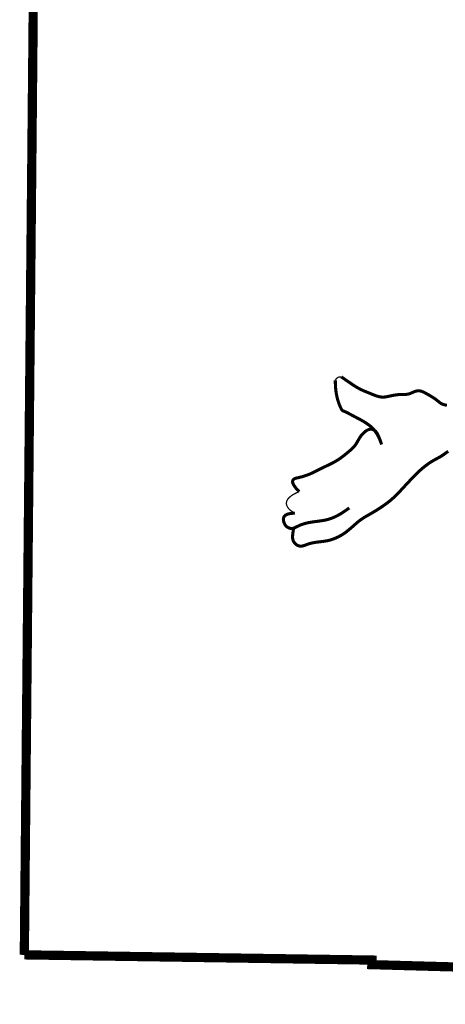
# Model space of a CAD drawing. Header units: feet. Extents: x 81 to 89.5, y 1935.2 to 1946.2.
# Tile 4 of 207: x 87.556 to 87.874, y 1936.548 to 1937.286. Entities that reach past the tile are written whole.
import ezdxf

# ---------------------------------------------------------------- set-up
doc = ezdxf.new("R2010")
doc.units = ezdxf.units.FT
doc.header["$MEASUREMENT"] = 0
doc.layers.add('BELMONT-BORDER', color=5, linetype='Continuous')
doc.layers.add('FACE', color=160, linetype='Continuous')

msp = doc.modelspace()

# ---------------------------------------------------------------- linework, layer by layer
at = {"layer": 'BELMONT-BORDER', "color": 5, "const_width": 0.00691}
for points in [[(87.55901, 1936.58543), (87.56782, 1937.52085), (87.83515, 1937.52341), (87.83528, 1937.51338), (88.65053, 1937.49047), (88.6506, 1937.50468), (88.80099, 1937.50171)], [(87.55901, 1936.58543), (87.81918, 1936.58152), (87.81908, 1936.57809), (88.07807, 1936.57087), (88.07789, 1936.56575), (88.53952, 1936.55183)]]:
    msp.add_lwpolyline(points, dxfattribs=at)
at = {"layer": 'FACE', "color": 5}
for points, const_width in [([(87.79175, 1937.016), (87.79201, 1937.01644), (87.79227, 1937.01682), (87.79253, 1937.01713), (87.79279, 1937.01739), (87.79305, 1937.0176), (87.79329, 1937.01777), (87.79353, 1937.01792), (87.79376, 1937.01805), (87.79397, 1937.01816), (87.79418, 1937.01826), (87.79441, 1937.01835), (87.79467, 1937.01841), (87.79497, 1937.01846), (87.79533, 1937.01848), (87.79576, 1937.01848), (87.79628, 1937.01846)], 0.000969), ([(87.79628, 1937.01846), (87.79845, 1937.01695), (87.8009, 1937.01524), (87.80295, 1937.01384), (87.80466, 1937.01268), (87.80611, 1937.01173), (87.80738, 1937.01094), (87.80853, 1937.01026), (87.80963, 1937.00966), (87.81071, 1937.00911), (87.81175, 1937.00861), (87.81278, 1937.00815), (87.8138, 1937.00772), (87.81482, 1937.0073), (87.81583, 1937.00688), (87.81686, 1937.00647), (87.81789, 1937.00604), (87.81894, 1937.0056), (87.81998, 1937.00518), (87.82102, 1937.00477), (87.82204, 1937.00439), (87.82304, 1937.00406), (87.82401, 1937.00378), (87.82494, 1937.00356), (87.82583, 1937.00342), (87.82668, 1937.00334), (87.82751, 1937.00332), (87.82832, 1937.00336), (87.82912, 1937.00344), (87.82992, 1937.00356), (87.83073, 1937.00371), (87.83157, 1937.00389), (87.83243, 1937.00408), (87.83332, 1937.00427), (87.83424, 1937.00447), (87.83517, 1937.00466), (87.83611, 1937.00483), (87.83707, 1937.00498), (87.83804, 1937.0051), (87.83901, 1937.00518), (87.83998, 1937.00523), (87.84094, 1937.00524), (87.84191, 1937.00524), (87.84287, 1937.00525), (87.84382, 1937.00528), (87.84476, 1937.00535), (87.84569, 1937.00547), (87.8466, 1937.00567), (87.84751, 1937.00596), (87.8484, 1937.0063), (87.84928, 1937.00668), (87.85015, 1937.00707), (87.85102, 1937.00742), (87.85189, 1937.00773), (87.85276, 1937.00795), (87.85363, 1937.00806), (87.85452, 1937.00804), (87.8554, 1937.0079), (87.85629, 1937.00765), (87.85718, 1937.00732), (87.85806, 1937.00692), (87.85894, 1937.00647), (87.85981, 1937.006), (87.86067, 1937.00551), (87.86151, 1937.00503), (87.86233, 1937.00456), (87.86313, 1937.00409), (87.86391, 1937.00362), (87.86466, 1937.00316), (87.86539, 1937.00269), (87.86608, 1937.00223), (87.86673, 1937.00176), (87.86735, 1937.00129), (87.86794, 1937.00083), (87.8685, 1937.00037), (87.86905, 1936.99992), (87.86958, 1936.9995), (87.87011, 1936.9991), (87.87064, 1936.99874), (87.87118, 1936.99841), (87.87174, 1936.99813), (87.8723, 1936.99789), (87.87288, 1936.99769), (87.87347, 1936.99752), (87.87406, 1936.99739), (87.87466, 1936.99728), (87.87527, 1936.99719)], 0.0023), ([(87.82642, 1936.96783), (87.8253, 1936.97086), (87.82415, 1936.97345), (87.82296, 1936.97563), (87.82175, 1936.97748), (87.82052, 1936.97903), (87.81928, 1936.98034), (87.81804, 1936.98147), (87.81679, 1936.98246), (87.81555, 1936.98336), (87.81432, 1936.98418), (87.81309, 1936.98495), (87.81187, 1936.98567), (87.81065, 1936.98635), (87.80943, 1936.987), (87.80821, 1936.98764), (87.807, 1936.98828), (87.80579, 1936.98892), (87.80459, 1936.98956), (87.80343, 1936.99018), (87.80233, 1936.99076), (87.8013, 1936.9913), (87.80036, 1936.99178), (87.79953, 1936.99218), (87.79884, 1936.9925), (87.79828, 1936.99273), (87.79784, 1936.99289), (87.79749, 1936.99301), (87.79722, 1936.99315), (87.79698, 1936.99332), (87.79675, 1936.99356), (87.79651, 1936.99392), (87.79623, 1936.99442), (87.79589, 1936.99509), (87.7955, 1936.99593), (87.79507, 1936.99693), (87.79461, 1936.99809), (87.79415, 1936.9994), (87.79369, 1937.00084), (87.79326, 1937.00242), (87.79286, 1937.00412), (87.79251, 1937.00593), (87.79221, 1937.00786), (87.79199, 1937.00989), (87.79183, 1937.01202), (87.79175, 1937.01424), (87.79175, 1937.016)], 0.0023), ([(87.82642, 1936.96783), (87.82539, 1936.97078), (87.82448, 1936.97312), (87.82367, 1936.97493), (87.82295, 1936.97629), (87.82229, 1936.97727), (87.82167, 1936.97796), (87.82108, 1936.97842), (87.82051, 1936.97874), (87.81993, 1936.97898), (87.81934, 1936.97915), (87.81874, 1936.97924), (87.81813, 1936.97926), (87.81751, 1936.97919), (87.81688, 1936.97905), (87.81624, 1936.97882), (87.81558, 1936.9785), (87.81491, 1936.97809), (87.81423, 1936.9776), (87.81354, 1936.97704), (87.81287, 1936.97641), (87.81221, 1936.97574), (87.81158, 1936.97502), (87.81097, 1936.97426), (87.81041, 1936.97348), (87.80988, 1936.97269), (87.80939, 1936.97188), (87.80893, 1936.97107), (87.80847, 1936.97027), (87.80801, 1936.96947), (87.80755, 1936.96868), (87.80706, 1936.96792), (87.80653, 1936.96717), (87.80596, 1936.96646), (87.80536, 1936.96577), (87.80472, 1936.96511), (87.80405, 1936.96446), (87.80335, 1936.96383), (87.80265, 1936.96322), (87.80193, 1936.9626), (87.8012, 1936.962), (87.80047, 1936.96139), (87.79974, 1936.96079), (87.79901, 1936.96019), (87.79827, 1936.95959), (87.79752, 1936.959), (87.79677, 1936.95843), (87.796, 1936.95786), (87.79522, 1936.95731), (87.79442, 1936.95677), (87.79361, 1936.95624), (87.79278, 1936.95573), (87.79193, 1936.95522), (87.79105, 1936.95473), (87.79015, 1936.95423), (87.78923, 1936.95375), (87.78827, 1936.95326), (87.78729, 1936.95277), (87.78628, 1936.95229), (87.78526, 1936.9518), (87.78423, 1936.95132), (87.7832, 1936.95083), (87.78218, 1936.95035), (87.78117, 1936.94986), (87.78019, 1936.94938), (87.77923, 1936.94889), (87.7783, 1936.94841), (87.77737, 1936.94793), (87.77645, 1936.94745), (87.77552, 1936.94699), (87.77457, 1936.94653), (87.7736, 1936.94609), (87.77259, 1936.94565), (87.77154, 1936.94524), (87.77047, 1936.94484), (87.76938, 1936.94446), (87.76831, 1936.94411), (87.76727, 1936.9438), (87.76627, 1936.94351), (87.76535, 1936.94327), (87.76451, 1936.94306), (87.76377, 1936.9429), (87.76313, 1936.94277), (87.76256, 1936.94264), (87.76207, 1936.94251), (87.76162, 1936.94236), (87.76121, 1936.94217), (87.76083, 1936.94193), (87.76047, 1936.9416), (87.76012, 1936.94119), (87.75985, 1936.94064), (87.75975, 1936.93993), (87.75991, 1936.93901), (87.76039, 1936.93784), (87.7613, 1936.93639), (87.7627, 1936.93461), (87.76469, 1936.93247)], 0.0023), ([(87.76049, 1936.90474), (87.76017, 1936.90274), (87.75995, 1936.90105), (87.75981, 1936.89964), (87.75977, 1936.89846), (87.75981, 1936.89747), (87.75995, 1936.89663), (87.76018, 1936.89589), (87.76049, 1936.8952), (87.7609, 1936.89455), (87.76139, 1936.89392), (87.76195, 1936.89334), (87.76258, 1936.89282), (87.76325, 1936.89238), (87.76398, 1936.89202), (87.76473, 1936.89178), (87.76551, 1936.89165), (87.7663, 1936.89165), (87.76712, 1936.89177), (87.76796, 1936.89198), (87.76882, 1936.89226), (87.76972, 1936.89258), (87.77065, 1936.89293), (87.77161, 1936.89327), (87.77262, 1936.89359), (87.77367, 1936.89388), (87.77476, 1936.89412), (87.77587, 1936.89433), (87.77699, 1936.89451), (87.77811, 1936.89466), (87.77921, 1936.8948), (87.7803, 1936.89493), (87.78135, 1936.89505), (87.78236, 1936.89518), (87.78334, 1936.89531), (87.7843, 1936.89545), (87.78525, 1936.89562), (87.78621, 1936.89582), (87.78719, 1936.89606), (87.78821, 1936.89634), (87.78927, 1936.89668), (87.79039, 1936.89707), (87.79156, 1936.89753), (87.79278, 1936.89806), (87.79404, 1936.89866), (87.79533, 1936.89933), (87.79664, 1936.90009), (87.79796, 1936.90093), (87.79929, 1936.90185), (87.80062, 1936.90287), (87.80195, 1936.90395), (87.80327, 1936.90507), (87.80456, 1936.9062), (87.80584, 1936.90733), (87.80709, 1936.90843), (87.8083, 1936.90947), (87.80947, 1936.91043), (87.8106, 1936.91129), (87.81171, 1936.91207), (87.81282, 1936.91279), (87.81394, 1936.91348), (87.8151, 1936.91417), (87.81631, 1936.91487), (87.81761, 1936.91561), (87.81901, 1936.91642), (87.82052, 1936.91731), (87.82212, 1936.91828), (87.8238, 1936.91933), (87.82551, 1936.92044), (87.82724, 1936.9216), (87.82896, 1936.92281), (87.83064, 1936.92405), (87.83226, 1936.92532), (87.83379, 1936.9266), (87.83525, 1936.9279), (87.83665, 1936.92922), (87.83802, 1936.93057), (87.83936, 1936.93195), (87.84069, 1936.93337), (87.84204, 1936.93482), (87.84341, 1936.93632), (87.84482, 1936.93785), (87.84627, 1936.93941), (87.84774, 1936.94098), (87.84923, 1936.94254), (87.85071, 1936.94407), (87.85218, 1936.94555), (87.85363, 1936.94696), (87.85504, 1936.94829), (87.85641, 1936.94951), (87.85774, 1936.95063), (87.85902, 1936.95166), (87.86025, 1936.95259), (87.86144, 1936.95345), (87.86259, 1936.95422), (87.86369, 1936.95493), (87.86474, 1936.95557), (87.86575, 1936.95615), (87.86673, 1936.95668), (87.86768, 1936.9572), (87.86863, 1936.95771), (87.86958, 1936.95824), (87.87055, 1936.9588), (87.87154, 1936.95941), (87.87258, 1936.9601), (87.87367, 1936.96087), (87.87488, 1936.96175), (87.87625, 1936.96274)], 0.0023), ([(87.76469, 1936.93247), (87.76229, 1936.9314), (87.76027, 1936.93033), (87.75863, 1936.92925), (87.75732, 1936.92817), (87.75634, 1936.92708), (87.75567, 1936.926), (87.75527, 1936.92493), (87.75513, 1936.92386), (87.75523, 1936.9228), (87.75555, 1936.92177), (87.75609, 1936.92076), (87.75682, 1936.91979), (87.75774, 1936.91885), (87.75882, 1936.91797), (87.76007, 1936.91715), (87.76145, 1936.91638)], 0.000969), ([(87.76145, 1936.91638), (87.75834, 1936.91618), (87.75604, 1936.91565), (87.75446, 1936.91485), (87.75347, 1936.91385), (87.75297, 1936.91273), (87.75286, 1936.91156), (87.75302, 1936.91041), (87.75335, 1936.90934), (87.75375, 1936.90842), (87.7542, 1936.90764), (87.75468, 1936.907), (87.75519, 1936.90647), (87.75571, 1936.90604), (87.75624, 1936.9057), (87.75676, 1936.90543), (87.75726, 1936.90523), (87.75773, 1936.90507), (87.75818, 1936.90495), (87.75861, 1936.90489), (87.75903, 1936.90486), (87.75946, 1936.90489), (87.75989, 1936.90496), (87.76034, 1936.90507), (87.76081, 1936.90523), (87.76131, 1936.90543), (87.76184, 1936.90567), (87.7624, 1936.90595), (87.76299, 1936.90624), (87.76362, 1936.90655), (87.76427, 1936.90687), (87.76495, 1936.90718), (87.76566, 1936.90749), (87.7664, 1936.90779), (87.76718, 1936.90807), (87.76799, 1936.90834), (87.76883, 1936.90859), (87.76972, 1936.90882), (87.77064, 1936.90904), (87.7716, 1936.90925), (87.77261, 1936.90944), (87.77366, 1936.90961), (87.77475, 1936.90978), (87.77587, 1936.90993), (87.77702, 1936.91009), (87.77818, 1936.91024), (87.77934, 1936.9104), (87.78051, 1936.91056), (87.78167, 1936.91074), (87.78281, 1936.91093), (87.78395, 1936.91114), (87.78509, 1936.91139), (87.78623, 1936.91168), (87.78739, 1936.91202), (87.78858, 1936.91241), (87.78979, 1936.91287), (87.79104, 1936.91341), (87.79234, 1936.91403), (87.79367, 1936.91472), (87.79504, 1936.91549), (87.79643, 1936.91633), (87.79785, 1936.91724), (87.79929, 1936.9182), (87.80074, 1936.91922), (87.80219, 1936.92029)], 0.0023)]:
    msp.add_lwpolyline(points, dxfattribs=dict(at, const_width=const_width))

doc.saveas('drawing.dxf')
